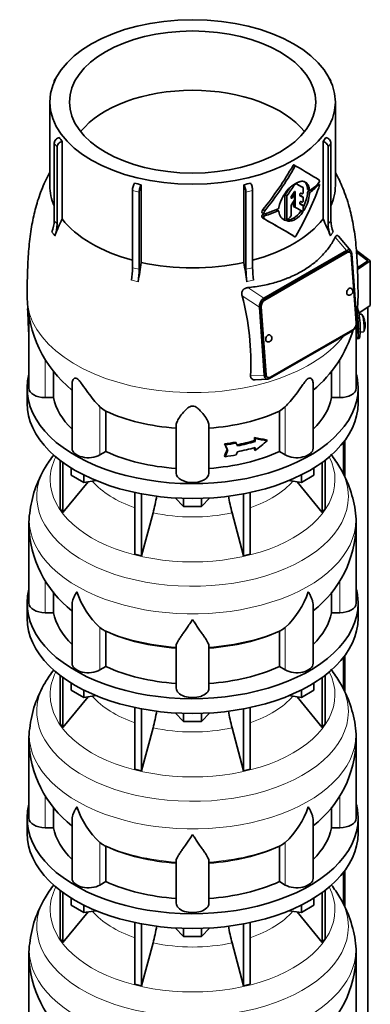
# Model space of a CAD drawing. Header units: millimetres. Extents: x 160 to 756, y -1232 to 1417.
# Tile 6 of 16: x 564 to 756, y -744 to -201. Entities that reach past the tile are written whole.
import ezdxf

# ---------------------------------------------------------------- set-up
doc = ezdxf.new("R2010")
doc.units = ezdxf.units.MM
for name, color, linetype in [('LOW_134-5', 7, 'Continuous'), ('M5X8_UNI7687', 7, 'Continuous'), ('VSI134_DIFFUSORE', 7, 'Continuous'), ('VSI134_TERMINALE', 7, 'Continuous'), ('VSI134_TESTATA', 7, 'Continuous')]:
    doc.layers.add(name, color=color, linetype=linetype)

# ---------------------------------------------------------------- blocks, each defined once
blk = doc.blocks.new('SE4')
at = {"layer": 'LOW_134-5', "color": 7, "linetype": 'Continuous', "lineweight": 35}
for p, q in [((755.04, -964.23), (755.04, -359.68)), ((742.3, -433.2), (742.3, -452.96)), ((741.54, -434.19), (741.54, -451.44)), ((741.54, -552.58), (741.54, -569.84)), ((742.3, -551.59), (742.3, -571.36)), ((741.54, -670.97), (741.54, -688.23)), ((742.3, -669.98), (742.3, -689.75))]:
    blk.add_line(p, q, dxfattribs=at)
at = {"layer": 'M5X8_UNI7687', "color": 7, "linetype": 'Continuous', "lineweight": 35}
for p, q in [((751.43, -363.53), (750.13, -363.65)), ((748.84, -371.34), (749.4, -371.27)), ((750.7, -373.61), (752.63, -373.32))]:
    blk.add_line(p, q, dxfattribs=at)
for centre, radius, start, end in [((743.52, -369.47), 10, 16.6957, 35.0127), ((743.52, -369.47), 10, 12.4524, 13.5278), ((1119.62, -312.91), 370.34, 188.5064, 188.6141), ((743.52, -369.47), 10, 338.98, 357.2751)]:
    blk.add_arc(centre, radius, start, end, dxfattribs=at)
for centre, major_axis, ratio, start_param, end_param in [((752.03, -368.43), (0.6, -4.89), 0.169759, 0.004788, 3.136805), ((743.5, -369.38), (-9.78, -2.08), 0.810411, 3.163117, 3.206609), ((743.53, -369.59), (-9.94, -1.06), 0.589949, 3.053564, 3.168123), ((745.04, -367.47), (7.36, -5.62), 0.747167, 0.443437, 0.593129)]:
    blk.add_ellipse(centre, major_axis=major_axis, ratio=ratio, start_param=start_param, end_param=end_param, dxfattribs=at)
at = {"layer": 'VSI134_DIFFUSORE', "color": 7, "linetype": 'Continuous', "lineweight": 35}
for p, q in [((567.62, -404.38), (567.62, -412.55)), ((749.62, -412.55), (749.62, -404.38)), ((585.79, -444.05), (585.79, -470.73)), ((731.44, -444.05), (731.44, -470.73)), ((587.32, -445.2), (587.32, -472.86)), ((591.86, -452.31), (591.86, -448.25)), ((725.37, -452.31), (725.37, -448.25)), ((729.91, -445.2), (729.91, -472.86)), ((598.8, -456.32), (591.86, -452.31)), ((598.8, -456.32), (598.8, -452.14)), ((605.62, -455.26), (598.8, -456.32)), ((718.43, -456.32), (711.61, -455.26)), ((718.43, -456.32), (718.43, -452.14)), ((725.37, -452.31), (718.43, -456.32)), ((587.32, -472.86), (601.18, -455.95)), ((716.05, -455.95), (729.91, -472.86)), ((626.92, -461.8), (626.92, -495.73)), ((630.61, -462.54), (630.61, -496.61)), ((653.71, -469.45), (649.06, -464.8)), ((653.71, -469.45), (653.71, -465.01)), ((668.17, -464.8), (663.52, -469.45)), ((663.52, -469.45), (663.52, -465.01)), ((686.62, -462.54), (686.62, -496.61)), ((690.31, -461.8), (690.31, -495.73)), ((585.79, -470.73), (587.32, -472.86)), ((663.52, -469.45), (653.71, -469.45)), ((729.91, -472.86), (731.44, -470.73)), ((630.61, -496.61), (636.89, -472.99)), ((680.34, -472.99), (686.62, -496.61)), ((568.62, -479.72), (568.62, -522.78)), ((748.62, -522.78), (748.62, -479.72)), ((626.92, -495.73), (630.61, -496.61)), ((686.62, -496.61), (690.31, -495.73)), ((582.14, -527.97), (582.14, -516.58)), ((735.09, -516.59), (735.09, -527.97)), ((567.62, -522.78), (567.62, -530.94)), ((592.34, -523.71), (592.34, -555.84)), ((724.89, -555.84), (724.89, -523.7)), ((749.62, -530.94), (749.62, -522.78)), ((577.62, -527.97), (582.14, -527.97)), ((735.09, -527.97), (739.62, -527.97)), ((609.13, -537.22), (607.7, -536.17)), ((709.53, -536.17), (708.11, -537.22)), ((610.91, -557.67), (610.91, -538.19)), ((706.33, -538.19), (706.33, -557.67)), ((649.62, -569.54), (649.62, -546.19)), ((667.62, -569.54), (667.62, -546.19)), ((607.7, -559.52), (610.91, -557.67)), ((706.33, -557.67), (709.53, -559.52)), ((585.79, -562.44), (585.79, -589.12)), ((587.32, -563.59), (587.32, -591.25)), ((729.91, -563.59), (729.91, -591.25)), ((731.44, -562.44), (731.44, -589.12)), ((591.86, -570.7), (591.86, -566.65)), ((725.37, -570.7), (725.37, -566.65)), ((587.32, -591.25), (601.18, -574.34)), ((598.8, -574.71), (591.86, -570.7)), ((598.8, -574.71), (598.8, -570.53)), ((605.62, -573.65), (598.8, -574.71)), ((718.43, -574.71), (711.61, -573.65)), ((716.05, -574.34), (729.91, -591.25)), ((718.43, -574.71), (718.43, -570.53)), ((725.37, -570.7), (718.43, -574.71)), ((626.92, -580.19), (626.92, -614.12)), ((630.61, -580.93), (630.61, -615)), ((653.71, -587.84), (649.06, -583.19)), ((653.71, -587.84), (653.71, -583.4)), ((668.17, -583.19), (663.52, -587.84)), ((663.52, -587.84), (663.52, -583.4)), ((686.62, -580.93), (686.62, -615)), ((690.31, -580.19), (690.31, -614.12)), ((585.79, -589.12), (587.32, -591.25)), ((663.52, -587.84), (653.71, -587.84)), ((729.91, -591.25), (731.44, -589.12)), ((630.61, -615), (636.89, -591.38)), ((680.34, -591.38), (686.62, -615)), ((568.62, -598.11), (568.62, -641.17)), ((748.62, -641.17), (748.62, -598.11)), ((626.92, -614.12), (630.61, -615)), ((686.62, -615), (690.31, -614.12)), ((582.14, -646.36), (582.14, -634.98)), ((735.09, -634.98), (735.09, -646.36)), ((567.62, -641.17), (567.62, -649.33)), ((592.34, -642.1), (592.34, -674.24)), ((724.89, -674.24), (724.89, -642.1)), ((749.62, -649.33), (749.62, -641.17)), ((577.62, -646.36), (582.14, -646.36)), ((735.09, -646.36), (739.62, -646.36)), ((609.13, -655.61), (607.7, -654.56)), ((709.53, -654.56), (708.11, -655.61)), ((610.91, -676.06), (610.91, -656.58)), ((706.33, -656.58), (706.33, -676.06)), ((649.62, -687.93), (649.62, -664.59)), ((667.62, -687.93), (667.62, -664.59)), ((607.7, -677.91), (610.91, -676.06)), ((706.33, -676.06), (709.53, -677.91)), ((585.79, -680.83), (585.79, -707.51)), ((587.32, -681.98), (587.32, -709.65)), ((729.91, -681.98), (729.91, -709.65)), ((731.44, -680.83), (731.44, -707.51)), ((591.86, -689.09), (591.86, -685.04)), ((725.37, -689.09), (725.37, -685.04)), ((587.32, -709.65), (601.18, -692.73)), ((598.8, -693.1), (591.86, -689.09)), ((598.8, -693.1), (598.8, -688.93)), ((605.62, -692.04), (598.8, -693.1)), ((718.43, -693.1), (711.61, -692.04)), ((716.05, -692.73), (729.91, -709.65)), ((718.43, -693.1), (718.43, -688.93)), ((725.37, -689.09), (718.43, -693.1)), ((626.92, -698.58), (626.92, -732.51)), ((630.61, -699.32), (630.61, -733.39)), ((686.62, -699.32), (686.62, -733.39)), ((690.31, -698.58), (690.31, -732.51)), ((653.71, -706.23), (649.06, -701.58)), ((653.71, -706.23), (653.71, -701.8)), ((668.17, -701.58), (663.52, -706.23)), ((663.52, -706.23), (663.52, -701.8)), ((585.79, -707.51), (587.32, -709.65)), ((630.61, -733.39), (636.89, -709.77)), ((663.52, -706.23), (653.71, -706.23)), ((680.34, -709.77), (686.62, -733.39)), ((729.91, -709.65), (731.44, -707.51)), ((568.62, -716.5), (568.62, -759.56)), ((748.62, -759.56), (748.62, -716.5)), ((626.92, -732.51), (630.61, -733.39)), ((686.62, -733.39), (690.31, -732.51))]:
    blk.add_line(p, q, dxfattribs=at)
at = {"layer": 'VSI134_DIFFUSORE', "color": 4, "linetype": 'Continuous', "lineweight": 9}
for p, q in [((577.62, -527.97), (577.62, -510.36)), ((739.62, -527.97), (739.62, -510.35)), ((607.7, -559.52), (607.7, -536.17)), ((709.53, -559.52), (709.53, -536.17)), ((577.62, -646.36), (577.62, -628.75)), ((739.62, -646.36), (739.62, -628.74)), ((607.7, -677.91), (607.7, -654.56)), ((709.53, -677.91), (709.53, -654.56))]:
    blk.add_line(p, q, dxfattribs=at)
at = {"layer": 'VSI134_DIFFUSORE', "color": 7, "linetype": 'Continuous', "lineweight": 35}
for centre, radius, start, end in [((637.31, -483.67), 69.58, 142.1793, 149.2687), ((679.72, -483.71), 69.75, 30.8078, 37.9957), ((631.23, -480.18), 62.56, 149.1725, 173.6598), ((685.03, -480.65), 63.63, 6.665, 30.8771), ((547.05, -448.68), 93.08, 344.857, 350.7163), ((768.87, -448.88), 91.75, 189.2709, 195.2315), ((604.82, -478.72), 36.18, 171.3375, 181.5961), ((717.23, -478.29), 31.39, 357.3789, 9.3244), ((629.96, -478.51), 61.32, 181.143, 232.0809), ((687.39, -478.53), 61.21, 307.8345, 358.882), ((640.21, -501.21), 47.73, 198.6373, 227.0857), ((677.03, -501.21), 47.73, 312.9143, 341.3628), ((617.04, -524.83), 14.7, 237.4509, 245.3566), ((700.2, -524.83), 14.7, 294.6434, 302.5491), ((637.31, -602.06), 69.58, 142.1793, 149.2687), ((679.72, -602.1), 69.75, 30.8078, 37.9957), ((631.23, -598.57), 62.56, 149.1725, 173.6598), ((685.03, -599.04), 63.63, 6.665, 30.8771), ((547.05, -567.07), 93.08, 344.857, 350.7163), ((768.87, -567.28), 91.75, 189.2709, 195.2315), ((604.82, -597.11), 36.18, 171.3375, 181.5961), ((717.23, -596.68), 31.39, 357.3789, 9.3244), ((629.96, -596.9), 61.32, 181.143, 232.0809), ((687.39, -596.92), 61.21, 307.8345, 358.882), ((640.21, -619.61), 47.73, 198.6373, 227.0857), ((677.03, -619.61), 47.73, 312.9143, 341.3628), ((617.04, -643.22), 14.7, 237.4509, 245.3566), ((700.2, -643.22), 14.7, 294.6434, 302.5491), ((637.31, -720.45), 69.58, 142.1793, 149.2687), ((679.72, -720.49), 69.75, 30.8078, 37.7935), ((631.23, -716.97), 62.56, 149.1725, 173.6598), ((685.03, -717.43), 63.63, 6.665, 30.8771), ((547.05, -685.46), 93.08, 344.857, 350.7163), ((768.87, -685.67), 91.75, 189.2709, 195.2315), ((604.82, -715.51), 36.18, 171.3375, 181.5961), ((717.23, -715.07), 31.39, 357.3789, 9.3244), ((629.96, -715.29), 61.32, 181.143, 232.0809), ((687.39, -715.31), 61.21, 307.8345, 358.882)]:
    blk.add_arc(centre, radius, start, end, dxfattribs=at)
for centre, major_axis, start_param, end_param in [((658.62, -404.38), (91, 0), 2.993207, 6.283185), ((658.62, -404.38), (91, 0), 0, 0.148386), ((658.62, -412.55), (-91, 0), 0, 3.141593), ((658.62, -522.78), (91, 0), 2.993207, 6.283185), ((658.62, -522.78), (91, 0), 0, 0.148386), ((577.62, -522.78), (9, 0), 3.141593, 4.712389), ((739.62, -522.78), (-9, 0), 1.570796, 3.141593), ((658.62, -530.94), (-91, 0), 0, 3.141593), ((658.62, -522.78), (-77, 0), 0.117151, 0.534109), ((658.62, -522.78), (77, 0), 5.749077, 6.166034), ((658.62, -503.3), (-77, 0), 0.902549, 1.453645), ((658.62, -503.3), (77, 0), 4.82954, 5.380636), ((601.34, -555.84), (9, 0), 3.141593, 5.497787), ((658.62, -522.78), (-77, 0), 0.902549, 1.453645), ((658.62, -522.78), (77, 0), 4.82954, 5.380636), ((715.89, -555.84), (-9, 0), 0.785398, 3.141593), ((658.62, -569.54), (-9, 0), 0, 3.141593), ((658.62, -641.17), (91, 0), 2.993207, 6.283185), ((658.62, -641.17), (91, 0), 0, 0.148386), ((577.62, -641.17), (9, 0), 3.141593, 4.712389), ((739.62, -641.17), (-9, 0), 1.570796, 3.141593), ((658.62, -649.33), (-91, 0), 0, 3.141593), ((658.62, -641.17), (-77, 0), 0.117151, 0.534109), ((658.62, -641.17), (77, 0), 5.749077, 6.166034), ((658.62, -621.69), (-77, 0), 0.902549, 1.453645), ((658.62, -621.69), (77, 0), 4.82954, 5.380636), ((601.34, -674.24), (9, 0), 3.141593, 5.497787), ((658.62, -641.17), (-77, 0), 0.902549, 1.453645), ((658.62, -641.17), (77, 0), 4.82954, 5.380636), ((715.89, -674.24), (-9, 0), 0.785398, 3.141593), ((658.62, -687.93), (-9, 0), 0, 3.141593)]:
    blk.add_ellipse(centre, major_axis=major_axis, ratio=0.57735, start_param=start_param, end_param=end_param, dxfattribs=at)
at = {"layer": 'VSI134_DIFFUSORE', "color": 4, "linetype": 'Continuous', "lineweight": 9}
for centre, major_axis, start_param, end_param in [((658.62, -454.81), (-78.3, 0), 0, 3.425204), ((658.62, -454.81), (-78.3, 0), 5.999574, 6.283185), ((658.62, -464), (85.67, 0), 2.814659, 6.283185), ((658.62, -464), (85.67, 0), 0, 0.328754), ((658.62, -439.69), (-61.63, 0), 0.463231, 1.030574), ((658.62, -439.69), (61.63, 0), 5.252612, 5.819954), ((658.62, -476.76), (-89.83, 0), 0, 3.20888), ((658.62, -476.76), (-89.83, 0), 6.215916, 6.283185), ((658.62, -439.69), (-61.63, 0), 1.210556, 1.931037), ((658.62, -501.3), (-79.5, 0), 0.898849, 1.457346), ((658.62, -501.3), (79.5, 0), 4.82584, 5.384336), ((658.62, -573.2), (-78.3, 0), 0, 3.425204), ((658.62, -573.2), (-78.3, 0), 5.999574, 6.283185), ((658.62, -582.39), (85.67, 0), 2.814659, 6.283185), ((658.62, -582.39), (85.67, 0), 0, 0.328754), ((658.62, -558.08), (-61.63, 0), 0.463231, 1.030574), ((658.62, -558.08), (61.63, 0), 5.252612, 5.819954), ((658.62, -595.15), (-89.83, 0), 0, 3.20888), ((658.62, -595.15), (-89.83, 0), 6.215916, 6.283185), ((658.62, -558.08), (-61.63, 0), 1.210556, 1.931037), ((658.62, -619.69), (-79.5, 0), 0.898849, 1.457346), ((658.62, -619.69), (79.5, 0), 4.82584, 5.384336), ((658.62, -691.59), (-78.3, 0), 0, 3.425204), ((658.62, -691.59), (-78.3, 0), 5.999574, 6.283185), ((658.62, -700.79), (85.67, 0), 2.814659, 6.283185), ((658.62, -700.79), (85.67, 0), 0, 0.328754), ((658.62, -676.48), (-61.63, 0), 0.463231, 1.030574), ((658.62, -676.48), (61.63, 0), 5.252612, 5.819954), ((658.62, -713.54), (-89.83, 0), 0, 3.20888), ((658.62, -713.54), (-89.83, 0), 6.215916, 6.283185), ((658.62, -676.48), (-61.63, 0), 1.210556, 1.931037)]:
    blk.add_ellipse(centre, major_axis=major_axis, ratio=0.57735, start_param=start_param, end_param=end_param, dxfattribs=at)
at = {"layer": 'VSI134_DIFFUSORE', "color": 7, "linetype": 'Continuous', "lineweight": 35}
for points, knots in [([(592.34, -523.72), (592.34, -523.55), (592.35, -523.39), (592.43, -522.2), (592.72, -521.15), (593.39, -519.48), (593.65, -518.91), (594.11, -518.01), (594.27, -517.71), (594.52, -517.25), (594.65, -517.02), (594.79, -516.78), (594.88, -516.63), (594.93, -516.55), (594.98, -516.47)], [0.4586292, 0.4586292, 0.4586292, 0.4586292, 0.5, 0.5, 0.75, 0.75, 0.875, 0.875, 0.9375, 0.9375, 0.96875, 0.984375, 0.984375, 1, 1, 1, 1]), ([(724.89, -523.72), (724.89, -523.56), (724.89, -523.4), (724.84, -522.74), (724.75, -522.23), (724.48, -521.17), (724.3, -520.62), (723.85, -519.49), (723.58, -518.91), (723.13, -518.02), (722.97, -517.72), (722.71, -517.25), (722.62, -517.1), (722.44, -516.78), (722.35, -516.63), (722.26, -516.47)], [0.4604904, 0.4604904, 0.4604904, 0.4604904, 0.5, 0.5, 0.625, 0.625, 0.75, 0.75, 0.875, 0.875, 0.9375, 0.9375, 0.96875, 0.96875, 1, 1, 1, 1]), ([(658.62, -531.69), (658.48, -531.9), (658.35, -532.11), (658.08, -532.53), (657.95, -532.74), (657.55, -533.36), (657.29, -533.76), (656.5, -534.95), (655.99, -535.72), (654.97, -537.2), (654.48, -537.91), (653.53, -539.26), (653.08, -539.9), (652.23, -541.12), (651.84, -541.7), (651.3, -542.52), (651.13, -542.79), (650.8, -543.31), (650.65, -543.56), (650.24, -544.28), (650.02, -544.71), (649.71, -545.51), (649.62, -545.87), (649.62, -546.19)], [0, 0, 0, 0, 0.03125, 0.03125, 0.0625, 0.0625, 0.125, 0.125, 0.25, 0.25, 0.375, 0.375, 0.5, 0.5, 0.625, 0.625, 0.6875, 0.6875, 0.75, 0.75, 0.875, 0.875, 1, 1, 1, 1]), ([(667.62, -546.19), (667.62, -545.87), (667.53, -545.51), (667.21, -544.72), (666.99, -544.28), (666.58, -543.56), (666.43, -543.31), (666.11, -542.79), (665.94, -542.53), (665.4, -541.71), (665, -541.13), (664.15, -539.91), (663.7, -539.26), (662.76, -537.91), (662.26, -537.2), (661.25, -535.72), (660.73, -534.96), (659.94, -533.76), (659.68, -533.36), (659.28, -532.74), (659.15, -532.53), (658.88, -532.11), (658.75, -531.9), (658.62, -531.69)], [0, 0, 0, 0, 0.125, 0.125, 0.25, 0.25, 0.3125, 0.3125, 0.375, 0.375, 0.5, 0.5, 0.625, 0.625, 0.75, 0.75, 0.875, 0.875, 0.9375, 0.9375, 0.96875, 0.96875, 1, 1, 1, 1]), ([(592.34, -642.11), (592.34, -641.95), (592.35, -641.78), (592.43, -640.6), (592.72, -639.55), (593.39, -637.87), (593.65, -637.3), (594.11, -636.41), (594.27, -636.11), (594.52, -635.64), (594.65, -635.41), (594.79, -635.18), (594.88, -635.02), (594.93, -634.94), (594.98, -634.86)], [0.4586292, 0.4586292, 0.4586292, 0.4586292, 0.5, 0.5, 0.75, 0.75, 0.875, 0.875, 0.9375, 0.9375, 0.96875, 0.984375, 0.984375, 1, 1, 1, 1]), ([(724.89, -642.11), (724.89, -641.95), (724.89, -641.8), (724.84, -641.14), (724.75, -640.62), (724.48, -639.56), (724.3, -639.01), (723.85, -637.88), (723.58, -637.31), (723.13, -636.41), (722.97, -636.11), (722.71, -635.65), (722.62, -635.49), (722.44, -635.18), (722.35, -635.02), (722.26, -634.86)], [0.4604904, 0.4604904, 0.4604904, 0.4604904, 0.5, 0.5, 0.625, 0.625, 0.75, 0.75, 0.875, 0.875, 0.9375, 0.9375, 0.96875, 0.96875, 1, 1, 1, 1]), ([(658.62, -650.08), (658.48, -650.29), (658.35, -650.5), (658.08, -650.92), (657.95, -651.13), (657.55, -651.75), (657.29, -652.15), (656.5, -653.34), (655.99, -654.11), (654.97, -655.59), (654.48, -656.3), (653.53, -657.65), (653.08, -658.3), (652.23, -659.52), (651.84, -660.1), (651.3, -660.92), (651.13, -661.18), (650.8, -661.7), (650.65, -661.95), (650.24, -662.67), (650.02, -663.11), (649.71, -663.91), (649.62, -664.27), (649.62, -664.59)], [0, 0, 0, 0, 0.03125, 0.03125, 0.0625, 0.0625, 0.125, 0.125, 0.25, 0.25, 0.375, 0.375, 0.5, 0.5, 0.625, 0.625, 0.6875, 0.6875, 0.75, 0.75, 0.875, 0.875, 1, 1, 1, 1]), ([(667.62, -664.59), (667.62, -664.27), (667.53, -663.91), (667.21, -663.11), (666.99, -662.67), (666.58, -661.95), (666.43, -661.7), (666.11, -661.18), (665.94, -660.92), (665.4, -660.1), (665, -659.52), (664.15, -658.3), (663.7, -657.66), (662.76, -656.3), (662.26, -655.59), (661.25, -654.11), (660.73, -653.35), (659.94, -652.16), (659.68, -651.75), (659.28, -651.13), (659.15, -650.92), (658.88, -650.5), (658.75, -650.29), (658.62, -650.08)], [0, 0, 0, 0, 0.125, 0.125, 0.25, 0.25, 0.3125, 0.3125, 0.375, 0.375, 0.5, 0.5, 0.625, 0.625, 0.75, 0.75, 0.875, 0.875, 0.9375, 0.9375, 0.96875, 0.96875, 1, 1, 1, 1])]:
    blk.add_open_spline(points, degree=3, knots=knots, dxfattribs=at)
at = {"layer": 'VSI134_TERMINALE', "color": 7, "linetype": 'Continuous', "lineweight": 35}
for p, q in [((748.69, -328.48), (756.33, -334.33)), ((755.04, -334.3), (748.78, -329.5)), ((749.28, -338.13), (755.04, -334.3)), ((756.33, -334.33), (749.31, -338.99)), ((756.33, -358.82), (756.33, -334.33)), ((756.33, -358.82), (750.01, -363.02)), ((749.73, -373.34), (749.73, -371.7)), ((750.72, -373.26), (750.72, -371.62)), ((749.12, -377.17), (750.11, -377.09))]:
    blk.add_line(p, q, dxfattribs=at)
at = {"layer": 'VSI134_TERMINALE', "color": 4, "linetype": 'Continuous', "lineweight": 9}
for p, q in [((749.73, -371.7), (750.72, -371.62)), ((750.72, -373.26), (749.73, -373.34))]:
    blk.add_line(p, q, dxfattribs=at)
at = {"layer": 'VSI134_TERMINALE', "color": 7, "linetype": 'Continuous', "lineweight": 35}
for centre, radius, start, end in [((712.1, -370.49), 38.63, 358.3189, 15.9269), ((712.85, -370.35), 36.9, 357.8966, 10.4351)]:
    blk.add_arc(centre, radius, start, end, dxfattribs=at)
for points, knots in [([(748.62, -376.74), (748.68, -376.83), (748.74, -376.9), (748.9, -377.08), (748.99, -377.15), (749.17, -377.18), (749.25, -377.13), (749.39, -376.93), (749.45, -376.77), (749.53, -376.45), (749.55, -376.33), (749.59, -376.06), (749.63, -375.77), (749.66, -375.44), (749.68, -375.07), (749.69, -374.88), (749.72, -374.27), (749.73, -373.82), (749.73, -373.34)], [0.189779, 0.189779, 0.189779, 0.189779, 0.25, 0.25, 0.375, 0.375, 0.5, 0.5, 0.625, 0.625, 0.6875, 0.6875, 0.75, 0.8125, 0.8125, 0.875, 0.875, 1, 1, 1, 1]), ([(750.72, -373.26), (750.72, -373.74), (750.71, -374.18), (750.68, -374.79), (750.67, -374.98), (750.65, -375.35), (750.64, -375.52), (750.59, -375.99), (750.54, -376.26), (750.44, -376.68), (750.38, -376.85), (750.25, -377.03), (750.19, -377.08), (750.12, -377.09)], [0, 0, 0, 0, 0.125, 0.125, 0.1875, 0.1875, 0.25, 0.25, 0.375, 0.375, 0.5, 0.5, 0.6059848, 0.6059848, 0.6059848, 0.6059848])]:
    blk.add_open_spline(points, degree=3, knots=knots, dxfattribs=at)
at = {"layer": 'VSI134_TESTATA', "color": 7, "linetype": 'Continuous', "lineweight": 35}
for p, q in [((582.55, -235.58), (582.55, -235.59)), ((583.5, -233.64), (582.89, -234.49)), ((734.34, -234.49), (733.73, -233.64)), ((734.68, -235.59), (734.68, -235.58)), ((580.12, -246.8), (580.12, -292.8)), ((737.12, -292.8), (737.12, -246.8)), ((582.55, -312), (582.55, -269.46)), ((586.88, -268.47), (586.88, -311.21)), ((730.35, -311.21), (730.35, -268.47)), ((734.68, -269.46), (734.68, -312)), ((584.09, -271.59), (584.09, -314.14)), ((733.15, -314.14), (733.15, -271.59)), ((715.44, -282.06), (714.37, -281.45)), ((630.43, -292.37), (630.43, -335.11)), ((686.8, -335.11), (686.8, -292.37)), ((728.3, -292.17), (727.57, -291.75)), ((625.58, -338.09), (625.58, -295.55)), ((629.28, -296.43), (629.28, -338.98)), ((687.96, -338.98), (687.96, -296.43)), ((691.65, -295.55), (691.65, -338.09)), ((709.41, -298.03), (709.41, -310.89)), ((714.59, -298.28), (713.61, -297.72)), ((714.04, -297.07), (714.04, -297.96)), ((715.1, -304.73), (715.1, -296.32)), ((717.59, -298.21), (717.59, -297.64)), ((719.39, -293.92), (718.32, -293.31)), ((719.48, -296.64), (719.48, -294.15)), ((721.95, -294.99), (723.02, -295.61)), ((710.48, -311.5), (710.48, -298.64)), ((712.79, -299.56), (712.79, -299.14)), ((714.04, -301.75), (714.04, -304.12)), ((714.69, -300.62), (714.69, -298.51)), ((717.59, -302.75), (717.59, -302.18)), ((719.39, -299.16), (718.32, -298.55)), ((719.39, -303.74), (718.32, -303.12)), ((719.48, -301.2), (719.48, -299.38)), ((696.83, -307.79), (697.93, -308.43)), ((697.26, -306.05), (698.36, -306.69)), ((705.93, -306.73), (704.86, -306.11)), ((706.06, -304.95), (706.05, -305.13)), ((706.05, -306.95), (706.06, -307.13)), ((712.79, -309.27), (712.79, -303.74)), ((714.15, -304.35), (715.21, -304.96)), ((719.48, -306.34), (719.48, -303.96)), ((697.27, -310.67), (698.37, -311.3)), ((745.67, -328.83), (738.77, -320.62)), ((697.79, -354.89), (743.3, -328.62)), ((743.23, -329.53), (697.98, -355.66)), ((743.58, -329.7), (698.33, -355.83)), ((745.06, -329.54), (744.71, -329.37)), ((746.24, -330.46), (748.96, -367.8)), ((748.6, -368.37), (745.89, -331.02)), ((698.04, -397.2), (695.33, -359.85)), ((696.04, -359.43), (698.75, -396.78)), ((696.39, -359.6), (699.1, -396.95)), ((568.62, -365.07), (568.62, -404.38)), ((746.5, -372.76), (700.99, -399.04)), ((701.41, -398.27), (746.66, -372.15)), ((748.62, -404.38), (748.62, -370.05)), ((582.14, -409.58), (582.14, -394.79)), ((735.09, -394.79), (735.09, -409.58)), ((693.09, -399.77), (699.92, -399.39)), ((699.58, -398.27), (699.93, -398.44)), ((592.34, -401.95), (592.34, -437.45)), ((724.89, -437.45), (724.89, -401.93)), ((582.14, -409.58), (577.62, -409.58)), ((739.62, -409.58), (735.09, -409.58)), ((610.91, -439.28), (610.91, -417.08)), ((709.53, -414.62), (706.33, -417.08)), ((706.33, -417.08), (706.33, -439.28)), ((649.62, -451.15), (649.62, -424.64)), ((667.62, -451.15), (667.62, -424.64)), ((692.64, -433.24), (692.64, -431.61)), ((692.64, -431.61), (693.02, -432.14)), ((692.64, -433.24), (693.02, -433.78)), ((693.02, -432.14), (693.02, -433.78)), ((699.24, -432.76), (699.63, -433.3)), ((676.14, -435.02), (676.53, -435.56)), ((677.57, -438.08), (677.96, -438.62)), ((682.21, -434.05), (682.6, -434.58)), ((692.64, -438.14), (692.64, -437.15)), ((692.64, -438.14), (693.02, -438.68)), ((693.02, -437.04), (693.02, -438.68)), ((610.91, -439.28), (607.7, -441.13)), ((676.14, -441.55), (676.53, -442.09)), ((709.53, -441.13), (706.33, -439.28))]:
    blk.add_line(p, q, dxfattribs=at)
at = {"layer": 'VSI134_TESTATA', "color": 4, "linetype": 'Continuous', "lineweight": 9}
for p, q in [((584.09, -271.59), (582.55, -269.46)), ((734.68, -269.46), (733.15, -271.59)), ((714.93, -282.35), (713.87, -281.74)), ((714.64, -292.46), (714.34, -292.28)), ((714.87, -292.24), (714.61, -292.09)), ((715.48, -291.89), (715.23, -291.74)), ((715.73, -291.86), (715.38, -291.66)), ((728.12, -292.24), (727.46, -291.86)), ((629.28, -296.43), (625.58, -295.55)), ((691.65, -295.55), (687.96, -296.43)), ((710.48, -298.64), (709.41, -298.03)), ((710.62, -298.26), (709.55, -297.64)), ((714.11, -298.51), (713.37, -298.08)), ((714.75, -296.12), (715.1, -296.32)), ((719.39, -293.92), (718.32, -293.31)), ((722.93, -295.43), (721.86, -294.82)), ((722.93, -297.19), (721.86, -296.57)), ((723.23, -296.6), (722.16, -295.98)), ((712.79, -299.22), (713.38, -299.56)), ((719.37, -299.15), (718.31, -298.54)), ((719.37, -303.73), (718.31, -303.12)), ((697.8, -308.13), (696.7, -307.5)), ((698.21, -309.5), (697.11, -308.87)), ((705.64, -306.74), (704.58, -306.12)), ((715.1, -304.73), (714.04, -304.12)), ((718.04, -307.09), (719.1, -307.7)), ((719.48, -306), (720.01, -306.3)), ((697.76, -310.07), (696.66, -309.43)), ((708.79, -311.51), (709.86, -312.12)), ((709.41, -310.89), (710.48, -311.5)), ((710.89, -312.32), (711.02, -312.4)), ((714.12, -310.67), (715.18, -311.28)), ((581.63, -318.83), (581.25, -318.34)), ((581.63, -318.83), (582.79, -320.47)), ((734.82, -319.91), (735.98, -318.34)), ((734.82, -319.91), (734.45, -320.47)), ((737.07, -321.21), (743.3, -328.62)), ((743.58, -329.7), (743.23, -329.53)), ((625.96, -345.05), (625.04, -344.87)), ((625.96, -345.05), (628.74, -345.75)), ((689.41, -345.5), (688.5, -345.75)), ((689.41, -345.5), (692.19, -344.87)), ((697.79, -354.89), (688.98, -348.97)), ((695.33, -359.85), (685.85, -353.48)), ((698.33, -355.83), (697.98, -355.66)), ((696.39, -359.6), (696.04, -359.43)), ((568.55, -374.25), (568.62, -374.25)), ((748.62, -374.25), (748.68, -374.25)), ((577.62, -409.58), (577.62, -388.45)), ((739.62, -409.58), (739.62, -388.45)), ((690.53, -397.62), (698.04, -397.2)), ((699.1, -396.95), (698.75, -396.78)), ((607.7, -441.13), (607.7, -414.62)), ((709.53, -441.13), (709.53, -414.62))]:
    blk.add_line(p, q, dxfattribs=at)
at = {"layer": 'VSI134_TESTATA', "color": 7, "linetype": 'Continuous', "lineweight": 35}
for centre, radius, start, end in [((617.51, -244.88), 38.66, 213.7109, 217.6034), ((699.72, -244.88), 38.66, 322.3966, 326.2891), ((547.41, -185.87), 192.09, 321.2685, 330.0618), ((545.26, -184.65), 195.79, 321.4403, 330.0659), ((656, -177.3), 117.87, 255.627, 257.474), ((661.23, -177.3), 117.87, 282.526, 284.373), ((715.24, -292.84), 0.701, 121.3426, 147.4783), ((715.63, -292.09), 0.25, 66.4547, 125.8549), ((727.93, -289.72), 0.189, 48.4238, 58.9517), ((722.53, -292.03), 5.86, 340.0202, 355.9303), ((727.32, -290.51), 1.05, 319.4362, 2.2381), ((726.04, -308.78), 20.34, 131.4374, 169.1268), ((710.1, -298.06), 0.683, 142.6702, 177.4199), ((700.04, -294.6), 21.91, 333.0686, 354.8481), ((701.17, -295.22), 21.85, 329.5363, 354.8235), ((722.79, -296.66), 0.93, 132.5622, 174.2913), ((723.86, -297.28), 0.927, 132.3786, 174.2656), ((711.16, -298.67), 0.685, 142.728, 177.4247), ((713.5, -299.17), 0.71, 144.7473, 177.5843), ((713.5, -303.77), 0.719, 143.3889, 177.4377), ((713.95, -300.59), 0.742, 324.5379, 357.5626), ((697.31, -309.49), 0.65, 107.3621, 174.8958), ((699.43, -307.73), 2.74, 142.4032, 175.1746), ((700.56, -308.37), 2.77, 142.6885, 175.0994), ((705.35, -305.05), 0.701, 294.3064, 353.4391), ((711.78, -306.72), 5.74, 184.0787, 250.4321), ((707.8, -299.82), 12.56, 300.2581, 324.6507), ((708.85, -300.41), 12.58, 300.2436, 324.5986), ((565.59, -311.82), 16.97, 337.4174, 359.3951), ((784.27, -404), 218.11, 154.8225, 157.4837), ((567.12, -313.96), 16.97, 337.4174, 359.3951), ((698.41, -310.12), 0.652, 107.6582, 174.966), ((-424.97, -2254.91), 2244.89, 59.51557, 59.98783), ((-425.49, -2258.24), 2248.03, 59.51593, 60.00441), ((710.33, -304.82), 6.98, 274.5485, 302.9777), ((711.4, -305.49), 6.92, 266.8484, 303.1454), ((712.06, -309.24), 0.729, 320.6246, 357.2202), ((532.96, -404), 218.11, 22.5163, 25.1775), ((750.12, -313.96), 16.97, 180.6049, 202.5826), ((751.65, -311.82), 16.97, 180.6049, 202.5826), ((1256.95, -440.36), 635.3, 170.4635, 171.43609), ((60.28, -440.36), 635.3, 8.56391, 9.5365), ((578.46, -337.76), 47.12, 351.3197, 359.5934), ((582.16, -338.64), 47.12, 351.3197, 359.5934), ((735.08, -338.64), 47.12, 180.4066, 188.6803), ((738.77, -337.76), 47.12, 180.4066, 188.6803), ((744.77, -351.13), 2, 244.5303, 0), ((744.77, -351.13), 2, 0, 64.5303), ((635.04, -353.34), 67.37, 180.7533, 230.5853), ((545.8, -390.63), 144.9, 357.233, 14.8561), ((682.09, -353.23), 67.51, 350.3719, 359.1539), ((682.09, -353.23), 67.51, 309.4273, 343.7045), ((700.22, -376.85), 2, 244.5303, 0), ((700.22, -376.85), 2, 0, 64.5303), ((619.36, -402.79), 16.6, 225.4083, 239.3884)]:
    blk.add_arc(centre, radius, start, end, dxfattribs=at)
at = {"layer": 'VSI134_TESTATA', "color": 4, "linetype": 'Continuous', "lineweight": 9}
for centre, radius, start, end in [((553.77, -334.27), 36.39, 33.5892, 37.725), ((763.46, -334.27), 36.39, 142.275, 146.4108), ((616.81, -382.94), 45.69, 74.1676, 78.9335), ((700.42, -382.94), 45.69, 101.0665, 105.8324)]:
    blk.add_arc(centre, radius, start, end, dxfattribs=at)
at = {"layer": 'VSI134_TESTATA', "color": 7, "linetype": 'Continuous', "lineweight": 35}
for major_axis in [(78.5, 0), (67.74, 0)]:
    blk.add_ellipse((658.62, -246.8), major_axis=major_axis, ratio=0.57735, dxfattribs=at)
for centre, major_axis, ratio, start_param, end_param in [((585.33, -236.24), (2.44, -1.75), 0.754344, 2.912261, 3.637652), ((731.91, -236.24), (-2.44, -1.75), 0.754344, 2.645534, 3.370925), ((658.62, -279.46), (67.74, 0), 0.57735, 0.430765, 2.710827), ((585.33, -268.79), (-2.44, -1.75), 0.754344, 4.207836, 5.787126), ((586.86, -270.93), (2.44, 1.75), 0.754344, 1.066243, 2.645534), ((730.38, -270.93), (2.44, -1.75), 0.754344, 0.496059, 2.075349), ((731.91, -268.79), (-2.44, 1.75), 0.754344, 3.637652, 5.216942), ((658.62, -249.25), (80, -46.83), 0.005973, 0.523921, 0.784455), ((626.73, -293.95), (-0.7, -2.92), 0.31246, 3.786362, 5.365653), ((630.42, -294.83), (0.7, 2.92), 0.31246, 0.64477, 2.22406), ((686.81, -294.83), (0.7, -2.92), 0.31246, 0.917533, 2.496823), ((690.5, -293.95), (-0.7, 2.92), 0.31246, 4.059125, 5.638416), ((658.62, -258.98), (-59.79, -84.34), 0.630164, 1.551795, 1.620079), ((658.62, -259.4), (80, 0), 0.57735, -0.790935, -0.780102), ((658.62, -258.89), (78.5, -44.84), 0.004672, -0.75927, -0.703933), ((658.62, -258.89), (80, -45.69), 0.004672, -0.773039, -0.705414), ((658.62, -268.33), (80, 0), 0.57735, -0.630598, -0.518021), ((658.62, -269.36), (80, -0.05), 0.576906, -0.63021, -0.517581), ((658.62, -292.8), (78.5, 0), 0.57735, 3.141593, 3.391494), ((658.62, -258.98), (58.67, 82.76), 0.630164, 4.691898, 4.733091), ((617.82, -239.1), (84.79, 108.49), 0.813815, 4.796406, 4.817449), ((658.62, -288.44), (56.38, 99), 0.573353, 4.713426, 4.974273), ((615.74, -238.29), (124.46, -65.52), 0.055137, -0.576041, -0.56471), ((658.62, -269.36), (78.5, -0.05), 0.576906, -0.627228, -0.613459), ((658.62, -292.8), (-78.5, 0), 0.57735, 2.891692, 3.141593), ((624.01, -247.45), (86.16, 95.92), 0.810489, -1.432045, -1.409969), ((623.19, -243.81), (86.01, 97.61), 0.811036, -1.433588, -1.423742), ((616.5, -240.39), (122.16, -64.34), 0.054855, -0.567828, -0.557381), ((614.71, -243.84), (124.01, -66.26), 0.046433, -0.567944, -0.557578), ((615.68, -239.92), (124.51, -65.57), 0.054855, -0.582253, -0.558494), ((613.86, -243.35), (126.4, -67.54), 0.046433, -0.582298, -0.558682), ((614.26, -241.94), (125.98, -67.1), 0.048322, -0.576058, -0.564869), ((658.62, -269.37), (78.5, 0), 0.57735, -1.058237, -0.967486), ((658.62, -269.37), (80, 0), 0.57735, -1.052994, -0.942461), ((658.62, -268.32), (80, 0), 0.57735, -1.05245, -0.942461), ((658.62, -272.29), (79.99, -43.94), 0.021828, -0.772923, -0.700364), ((658.62, -292.8), (-78.5, 0), 0.57735, 0.41818, 1.136418), ((658.62, -292.8), (78.5, 0), 0.57735, 5.146767, 5.865006), ((633.77, -259.36), (87.22, 75.16), 0.800393, -1.357861, -1.335212), ((743.42, -332.08), (-1.29, -2.71), 0.625473, 3.141593, 3.879379), ((743.39, -332.33), (-1.7, -3.94), 0.585917, 2.297572, 3.808941), ((743.77, -332.24), (-1.29, -2.71), 0.625473, 2.308583, 3.879379), ((658.62, -292.8), (-78.5, 0), 0.57735, 1.203578, 1.938015), ((744.77, -351.13), (0.86, 1.81), 0.625473, 0, 3.141593), ((698.22, -358.41), (-1.52, -3.76), 0.658311, 3.841252, 5.352621), ((698.16, -358.2), (1.29, 2.71), 0.625473, 0.737787, 2.308583), ((698.51, -358.37), (1.29, 2.71), 0.625473, 0.737787, 2.308583), ((658.62, -400.02), (-27.25, 225.93), 0.384309, 1.349838, 1.410262), ((658.62, -400.02), (27.25, 225.93), 0.384309, -1.410262, -1.350353), ((746.07, -369.25), (1.52, 3.76), 0.658311, 3.841252, 5.35262), ((746.48, -369.6), (-1.29, -2.71), 0.625473, 0.737787, 2.308583), ((700.22, -376.85), (0.86, 1.81), 0.625473, 0, 3.141593), ((700.9, -395.33), (1.7, 3.94), 0.585917, 2.297573, 3.808941), ((700.87, -395.56), (1.29, 2.71), 0.625473, 2.308583, 3.141593), ((701.22, -395.73), (1.29, 2.71), 0.625473, 2.308583, 3.879379), ((577.62, -404.38), (9, 0), 0.57735, 3.141593, 4.712389), ((739.62, -404.38), (-9, 0), 0.57735, 1.570796, 3.141593), ((658.62, -404.38), (-77, 0), 0.57735, 0.117151, 0.534109), ((658.62, -404.38), (77, 0), 0.57735, 5.749077, 6.166034), ((658.62, -382.19), (-77, 0), 0.57735, 0.902549, 1.453645), ((658.62, -382.19), (77, 0), 0.57735, 4.82954, 5.380636), ((658.62, -393.36), (77, 0), 0.57735, -1.249874, -1.113116), ((658.62, -389.55), (76.01, -35.64), 0.345529, -0.95251, -0.854431), ((658.62, -389.55), (77, -36.1), 0.345529, -0.953344, -0.85654), ((658.62, -400.44), (72.18, 51.03), 0.579238, 4.780548, 4.877352), ((601.34, -437.45), (9, 0), 0.57735, 3.141593, 5.497787), ((658.62, -391.73), (77, 0), 0.57735, -1.341157, -1.259355), ((443.76, -120.11), (312, -556.34), 0.096151, 0.909542, 0.916225), ((443.76, -71.66), (-52.46, -635.69), 0.491081, 0.99085, 0.997533), ((658.62, -391.73), (78, 0), 0.57735, -1.339048, -1.258311), ((440.77, -115.96), (316.31, -564.02), 0.096151, 0.908896, 0.915487), ((440.78, -67.48), (-53.18, -644.47), 0.491081, 0.991587, 0.998179), ((435.21, -94.34), (323.67, -577.15), 0.09615, 0.884303, 0.887521), ((658.62, -393.36), (78, 0), 0.57735, -1.248952, -1.113951), ((658.62, -396.63), (78, 0), 0.57735, -1.248952, -1.113951), ((715.89, -437.45), (-9, 0), 0.57735, 0.785398, 3.141593), ((658.62, -404.38), (-77, 0), 0.57735, 0.902549, 1.453645), ((658.62, -404.38), (77, 0), 0.57735, 4.82954, 5.380636), ((658.62, -398.26), (78, 0), 0.57735, -1.339048, -1.258311), ((435.18, -72.92), (-54.41, -659.53), 0.49109, 1.019542, 1.02276), ((658.62, -451.15), (9, 0), 0.57735, 3.141593, 6.283185)]:
    blk.add_ellipse(centre, major_axis=major_axis, ratio=ratio, start_param=start_param, end_param=end_param, dxfattribs=at)
at = {"layer": 'VSI134_TESTATA', "color": 4, "linetype": 'Continuous', "lineweight": 9}
for start_param, end_param in [(-0.00001, 2.726381), (2.988518, 3.14117)]:
    blk.add_ellipse((658.62, -354.24), major_axis=(-91, 0), ratio=0.57735, start_param=start_param, end_param=end_param, dxfattribs=at)
at = {"layer": 'VSI134_TESTATA', "color": 7, "linetype": 'Continuous', "lineweight": 35}
for points, knots in [([(713.87, -281.74), (713.94, -281.62), (714.03, -281.52), (714.22, -281.42), (714.31, -281.41), (714.37, -281.45)], [0, 0, 0, 0, 0.5, 0.5, 1, 1, 1, 1]), ([(580.12, -285.54), (579.63, -286.45), (578.39, -288.86), (576.49, -292.93), (574.61, -297.66), (573.04, -302.43), (571.77, -307.15), (570.71, -311.93), (569.82, -316.99), (569.1, -322.29), (568.55, -327.82), (568.15, -333.47), (567.9, -338.89), (567.76, -344), (567.69, -347.82), (567.64, -351.11), (567.61, -353.2), (567.62, -354.2), (567.62, -354.23)], [0.1158741, 0.1158741, 0.1158741, 0.1158741, 0.1529045, 0.213463, 0.2754476, 0.3343905, 0.3921676, 0.4495339, 0.5102892, 0.5783958, 0.6461514, 0.7188905, 0.7968194, 0.8580391, 0.9225111, 0.9602406, 0.9989509, 1, 1, 1, 1]), ([(715.44, -282.06), (715.37, -282.02), (715.28, -282.03), (715.09, -282.14), (715, -282.23), (714.93, -282.35)], [0, 0, 0, 0, 0.5, 0.5, 1, 1, 1, 1]), ([(749.61, -354.26), (749.61, -353.4), (749.61, -351.69), (749.56, -348.98), (749.51, -345.82), (749.42, -341.79), (749.25, -336.71), (748.95, -331.33), (748.48, -325.56), (747.84, -319.91), (746.97, -314.33), (745.96, -309.26), (744.71, -304.23), (743.19, -299.26), (741.37, -294.43), (739.36, -289.91), (737.92, -287.05), (737.16, -285.61), (737.12, -285.54)], [0, 0, 0, 0, 0.0293552, 0.0697088, 0.1084326, 0.1691085, 0.2340066, 0.3086918, 0.3789199, 0.4549592, 0.5203673, 0.5848596, 0.6413999, 0.7052832, 0.7695632, 0.825481, 0.8811507, 0.8840956, 0.8840956, 0.8840956, 0.8840956]), ([(719.53, -290.51), (719.48, -290.5), (719.39, -290.48), (719.23, -290.46), (719.08, -290.45), (718.92, -290.44), (718.77, -290.44), (718.61, -290.45), (718.46, -290.47), (718.31, -290.49), (718.15, -290.51), (718, -290.54), (717.85, -290.58), (717.7, -290.62), (717.55, -290.66), (717.41, -290.71), (717.26, -290.75), (717.12, -290.8), (716.98, -290.86), (716.85, -290.91), (716.59, -291.01), (716.22, -291.18), (715.72, -291.43), (715.21, -291.71), (714.68, -292.02), (714.16, -292.36), (713.63, -292.73), (713.1, -293.12), (712.75, -293.39), (712.57, -293.53)], [0, 0, 0, 0, 0.027225, 0.053963, 0.080229, 0.106036, 0.131393, 0.156305, 0.180776, 0.20481, 0.228406, 0.251563, 0.274281, 0.296556, 0.318385, 0.339764, 0.36069, 0.381158, 0.401163, 0.420702, 0.439769, 0.508178, 0.577363, 0.647201, 0.717542, 0.788205, 0.858988, 0.929667, 1, 1, 1, 1]), ([(722.93, -295.43), (722.92, -295.34), (722.9, -295.14), (722.86, -294.85), (722.82, -294.57), (722.76, -294.29), (722.7, -294.02), (722.64, -293.76), (722.51, -293.31), (722.28, -292.71), (721.91, -292.05), (721.45, -291.47), (721, -291.1), (720.58, -290.85), (720.25, -290.71), (719.91, -290.59), (719.66, -290.54), (719.53, -290.51)], [0, 0, 0, 0, 0.036046, 0.07226, 0.108651, 0.145226, 0.181995, 0.21897, 0.256164, 0.374824, 0.50166, 0.611779, 0.746751, 0.808863, 0.871706, 0.935274, 1, 1, 1, 1]), ([(720.16, -290.69), (720.25, -290.76), (720.49, -290.99), (720.86, -291.46), (721.23, -292.14), (721.48, -292.81), (721.63, -293.38), (721.73, -293.84), (721.81, -294.32), (721.84, -294.65), (721.86, -294.82)], [0.3320997, 0.3320997, 0.3320997, 0.3320997, 0.389092, 0.5058891, 0.633698, 0.7533976, 0.8158474, 0.8777312, 0.9391014, 1, 1, 1, 1]), ([(728.05, -289.58), (728.07, -289.6), (728.1, -289.63), (728.14, -289.68), (728.18, -289.74), (728.22, -289.81), (728.25, -289.89), (728.28, -289.97), (728.3, -290.06), (728.33, -290.16), (728.34, -290.26), (728.36, -290.36), (728.37, -290.43), (728.37, -290.47)], [0, 0, 0, 0, 0.08878, 0.177923, 0.267524, 0.357639, 0.448281, 0.53943, 0.631034, 0.723011, 0.815254, 0.907634, 1, 1, 1, 1]), ([(728.38, -292.44), (728.39, -292.32), (728.36, -292.22), (728.27, -292.14), (728.19, -292.17), (728.12, -292.24)], [0, 0, 0, 0, 0.5, 0.5, 1, 1, 1, 1]), ([(714.52, -296.35), (714.57, -296.27), (714.63, -296.2), (714.77, -296.1), (714.84, -296.07), (714.96, -296.07), (715.01, -296.09), (715.08, -296.18), (715.1, -296.25), (715.1, -296.32)], [0, 0, 0, 0, 0.25, 0.25, 0.5, 0.5, 0.75, 0.75, 1, 1, 1, 1]), ([(717.59, -297.64), (717.59, -297.56), (717.6, -297.47), (717.67, -297.29), (717.73, -297.21), (717.84, -297.07), (717.91, -297.02), (718.04, -296.96), (718.09, -296.95), (718.14, -296.97)], [0, 0, 0, 0, 0.25, 0.25, 0.5, 0.5, 0.75, 0.75, 1, 1, 1, 1]), ([(718.94, -297.31), (718.99, -297.33), (719.05, -297.32), (719.17, -297.26), (719.23, -297.21), (719.35, -297.07), (719.4, -296.98), (719.46, -296.81), (719.48, -296.72), (719.48, -296.64)], [0, 0, 0, 0, 0.25, 0.25, 0.5, 0.5, 0.75, 0.75, 1, 1, 1, 1]), ([(722.93, -295.43), (722.94, -295.53), (722.98, -295.59), (723.09, -295.64), (723.16, -295.62), (723.23, -295.56)], [0, 0, 0, 0, 0.5, 0.5, 1, 1, 1, 1]), ([(713.38, -299.56), (713.33, -299.64), (713.26, -299.7), (713.13, -299.79), (713.05, -299.82), (712.93, -299.82), (712.88, -299.79), (712.81, -299.7), (712.79, -299.64), (712.79, -299.56)], [0, 0, 0, 0, 0.25, 0.25, 0.5, 0.5, 0.75, 0.75, 1, 1, 1, 1]), ([(714.69, -298.51), (714.69, -298.43), (714.67, -298.36), (714.6, -298.27), (714.55, -298.25), (714.43, -298.25), (714.36, -298.28), (714.22, -298.37), (714.16, -298.43), (714.11, -298.51)], [0, 0, 0, 0, 0.25, 0.25, 0.5, 0.5, 0.75, 0.75, 1, 1, 1, 1]), ([(717.59, -302.18), (717.59, -302.1), (717.6, -302.01), (717.67, -301.84), (717.73, -301.75), (717.84, -301.61), (717.91, -301.56), (718.04, -301.5), (718.1, -301.5), (718.15, -301.52)], [0, 0, 0, 0, 0.25, 0.25, 0.5, 0.5, 0.75, 0.75, 1, 1, 1, 1]), ([(718.94, -301.87), (718.98, -301.89), (719.04, -301.88), (719.17, -301.83), (719.23, -301.77), (719.35, -301.63), (719.4, -301.55), (719.46, -301.37), (719.48, -301.28), (719.48, -301.2)], [0, 0, 0, 0, 0.25, 0.25, 0.5, 0.5, 0.75, 0.75, 1, 1, 1, 1]), ([(696.83, -307.79), (696.83, -307.79), (696.82, -307.79), (696.73, -307.73), (696.69, -307.62), (696.7, -307.5)], [0.4706024, 0.4706024, 0.4706024, 0.4706024, 0.5, 0.5, 1, 1, 1, 1]), ([(697.8, -308.13), (697.79, -308.26), (697.83, -308.36), (698, -308.48), (698.13, -308.48), (698.25, -308.44)], [0, 0, 0, 0, 0.5, 0.5, 1, 1, 1, 1]), ([(704.57, -306.12), (704.67, -306.07), (704.77, -306.07), (704.85, -306.11), (704.85, -306.11), (704.86, -306.11)], [0, 0, 0, 0, 0.5, 0.5, 0.5191186, 0.5191186, 0.5191186, 0.5191186]), ([(706.05, -306.95), (706.04, -306.85), (706, -306.77), (705.85, -306.69), (705.74, -306.69), (705.64, -306.74)], [0, 0, 0, 0, 0.5, 0.5, 1, 1, 1, 1]), ([(718.04, -307.09), (718.13, -306.96), (718.19, -306.81), (718.21, -306.54), (718.17, -306.44), (718.1, -306.4)], [0, 0, 0, 0, 0.5, 0.5, 1, 1, 1, 1]), ([(719.16, -307.01), (719.24, -307.05), (719.27, -307.16), (719.25, -307.42), (719.19, -307.58), (719.1, -307.7)], [0, 0, 0, 0, 0.5, 0.5, 1, 1, 1, 1]), ([(720.01, -306.3), (719.96, -306.38), (719.9, -306.45), (719.78, -306.55), (719.72, -306.58), (719.61, -306.58), (719.56, -306.56), (719.5, -306.48), (719.48, -306.41), (719.48, -306.34)], [0, 0, 0, 0, 0.25, 0.25, 0.5, 0.5, 0.75, 0.75, 1, 1, 1, 1]), ([(696.66, -309.43), (696.66, -309.59), (696.67, -309.85), (696.76, -310.16), (696.89, -310.36), (697.07, -310.52), (697.2, -310.62), (697.27, -310.67)], [0, 0, 0, 0, 0.297831, 0.494663, 0.647573, 0.81148, 1, 1, 1, 1]), ([(698.37, -311.3), (698.27, -311.23), (698.08, -311.1), (697.87, -310.84), (697.78, -310.49), (697.77, -310.23), (697.76, -310.07)], [0, 0, 0, 0, 0.268166, 0.496148, 0.696011, 1, 1, 1, 1]), ([(708.79, -311.51), (708.85, -311.53), (708.92, -311.52), (709.06, -311.47), (709.13, -311.42), (709.26, -311.29), (709.32, -311.21), (709.39, -311.05), (709.41, -310.96), (709.41, -310.89)], [0, 0, 0, 0, 0.25, 0.25, 0.5, 0.5, 0.75, 0.75, 1, 1, 1, 1]), ([(710.48, -311.5), (710.48, -311.58), (710.46, -311.66), (710.38, -311.83), (710.33, -311.91), (710.2, -312.04), (710.13, -312.09), (709.98, -312.14), (709.92, -312.14), (709.86, -312.12)], [0, 0, 0, 0, 0.25, 0.25, 0.5, 0.5, 0.75, 0.75, 1, 1, 1, 1]), ([(711.02, -312.4), (710.91, -312.38), (710.83, -312.29), (710.82, -312.01), (710.89, -311.84), (711, -311.71)], [0, 0, 0, 0, 0.5, 0.5, 1, 1, 1, 1]), ([(688.98, -348.97), (691.77, -348.71), (694.49, -348.32), (699.76, -347.31), (702.32, -346.69), (706.05, -345.57), (707.27, -345.16), (709.08, -344.51), (709.67, -344.29), (710.86, -343.82), (711.45, -343.58), (714.34, -342.35), (716.53, -341.25), (720.67, -338.86), (722.62, -337.57), (725.36, -335.47), (726.24, -334.75), (727.95, -333.24), (728.77, -332.47), (731.11, -330.08), (732.52, -328.41), (735.02, -324.92), (736.12, -323.1), (737.07, -321.21)], [0, 0, 0, 0, 0.125, 0.125, 0.25, 0.25, 0.3125, 0.3125, 0.34375, 0.34375, 0.375, 0.375, 0.5, 0.5, 0.625, 0.625, 0.6875, 0.6875, 0.75, 0.75, 0.875, 0.875, 1, 1, 1, 1]), ([(714.93, -320.95), (715, -320.99), (715.09, -320.98), (715.28, -320.88), (715.37, -320.78), (715.44, -320.66)], [0, 0, 0, 0, 0.5, 0.5, 1, 1, 1, 1]), ([(737.07, -321.21), (737.16, -321.03), (737.25, -320.87), (737.45, -320.6), (737.56, -320.48), (737.78, -320.31), (737.9, -320.26), (738.15, -320.22), (738.27, -320.24), (738.46, -320.33), (738.52, -320.37), (738.64, -320.47), (738.7, -320.53), (738.76, -320.6), (738.76, -320.6), (738.76, -320.6)], [0, 0, 0, 0, 0.125, 0.125, 0.25, 0.25, 0.375, 0.375, 0.5, 0.5, 0.5625, 0.5625, 0.625, 0.625, 0.6251488, 0.6251488, 0.6251488, 0.6251488]), ([(685.85, -353.48), (685.78, -353.23), (685.72, -352.98), (685.66, -352.47), (685.65, -352.2), (685.7, -351.67), (685.75, -351.41), (685.94, -350.89), (686.06, -350.65), (686.3, -350.32), (686.39, -350.21), (686.57, -350.01), (686.67, -349.91), (686.88, -349.74), (687, -349.66), (687.22, -349.51), (687.34, -349.45), (687.7, -349.27), (687.95, -349.18), (688.47, -349.04), (688.72, -349), (688.98, -348.97)], [0, 0, 0, 0, 0.125, 0.125, 0.25, 0.25, 0.375, 0.375, 0.5, 0.5, 0.5625, 0.5625, 0.625, 0.625, 0.6875, 0.6875, 0.75, 0.75, 0.875, 0.875, 1, 1, 1, 1]), ([(607.7, -414.62), (606.85, -413.78), (605.9, -412.77), (603.93, -410.49), (602.9, -409.2), (600.83, -406.46), (599.8, -405), (598.16, -402.65), (597.6, -401.85), (596.68, -400.66), (596.37, -400.26), (595.67, -399.52), (595.29, -399.18), (594.57, -398.78), (594.26, -398.74), (593.77, -398.82), (593.58, -398.92), (593.1, -399.31), (592.88, -399.66), (592.45, -400.62), (592.34, -401.28), (592.34, -401.94)], [0, 0, 0, 0, 0.125, 0.125, 0.25, 0.25, 0.375, 0.375, 0.4375, 0.4375, 0.46875, 0.46875, 0.5, 0.5, 0.53125, 0.53125, 0.5625, 0.5625, 0.625, 0.625, 0.7274656, 0.7274656, 0.7274656, 0.7274656]), ([(693.08, -399.77), (692.88, -399.78), (692.68, -399.78), (692.26, -399.73), (692.04, -399.68), (691.63, -399.53), (691.44, -399.43), (691.11, -399.16), (690.97, -399.01), (690.74, -398.66), (690.66, -398.47), (690.55, -398.06), (690.53, -397.84), (690.53, -397.62)], [0.271361, 0.271361, 0.271361, 0.271361, 0.375, 0.375, 0.5, 0.5, 0.625, 0.625, 0.75, 0.75, 0.875, 0.875, 1, 1, 1, 1]), ([(724.89, -401.93), (724.9, -401.26), (724.78, -400.6), (724.33, -399.62), (724.11, -399.27), (723.6, -398.89), (723.4, -398.79), (722.89, -398.75), (722.57, -398.81), (721.84, -399.26), (721.47, -399.61), (720.78, -400.36), (720.47, -400.76), (719.57, -401.94), (719.01, -402.75), (717.39, -405.06), (716.36, -406.52), (714.29, -409.26), (713.28, -410.52), (711.33, -412.77), (710.37, -413.78), (709.53, -414.62)], [0.2711567, 0.2711567, 0.2711567, 0.2711567, 0.375, 0.375, 0.4375, 0.4375, 0.46875, 0.46875, 0.5, 0.5, 0.53125, 0.53125, 0.5625, 0.5625, 0.625, 0.625, 0.75, 0.75, 0.875, 0.875, 1, 1, 1, 1]), ([(667.62, -424.64), (667.62, -424), (667.38, -423.28), (666.59, -421.66), (666.03, -420.76), (664.65, -418.84), (663.85, -417.81), (662.33, -416.22), (661.78, -415.68), (660.78, -414.95), (660.41, -414.72), (659.56, -414.35), (659.06, -414.22), (658.04, -414.24), (657.56, -414.39), (656.72, -414.77), (656.37, -415.01), (655.38, -415.75), (654.84, -416.28), (653.35, -417.85), (652.55, -418.88), (651.18, -420.8), (650.63, -421.68), (649.85, -423.28), (649.62, -424.01), (649.62, -424.64)], [0, 0, 0, 0, 0.125, 0.125, 0.25, 0.25, 0.375, 0.375, 0.4375, 0.4375, 0.46875, 0.46875, 0.5, 0.5, 0.53125, 0.53125, 0.5625, 0.5625, 0.625, 0.625, 0.75, 0.75, 0.875, 0.875, 1, 1, 1, 1])]:
    blk.add_open_spline(points, degree=3, knots=knots, dxfattribs=at)
for points in [[(719.48, -294.15), (719.48, -294.04), (719.45, -293.96), (719.39, -293.92)], [(721.95, -294.99), (721.9, -294.96), (721.87, -294.9), (721.86, -294.82)], [(717.7, -298.45), (717.63, -298.42), (717.59, -298.33), (717.59, -298.21)], [(717.7, -302.98), (717.63, -302.95), (717.59, -302.87), (717.59, -302.75)], [(718.31, -298.54), (718.31, -298.54), (718.32, -298.54), (718.32, -298.55)], [(719.48, -299.38), (719.48, -299.27), (719.44, -299.18), (719.37, -299.15)], [(714.15, -304.35), (714.08, -304.32), (714.04, -304.23), (714.04, -304.12)], [(715.1, -304.73), (715.1, -304.84), (715.14, -304.93), (715.21, -304.97)], [(719.48, -303.96), (719.48, -303.85), (719.44, -303.76), (719.37, -303.73)]]:
    blk.add_open_spline(points, degree=3, dxfattribs=at)

msp = doc.modelspace()

# ---------------------------------------------------------------- block references
msp.add_blockref('SE4', (0, 0))

doc.saveas('drawing.dxf')
